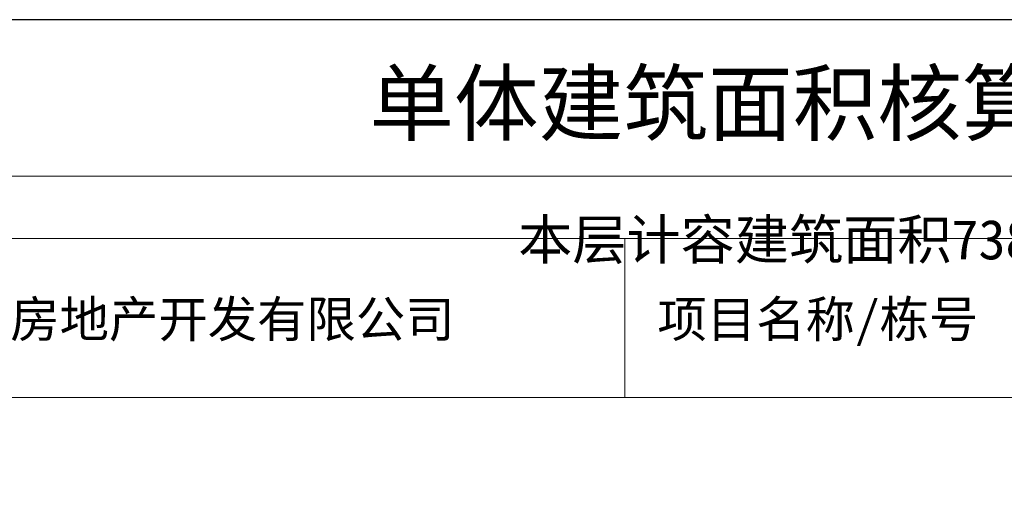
# Model space of a CAD drawing. Header units: millimetres. Extents: x 296296 to 297283, y 219875 to 220035.
# Tile 109 of 256: x 296769 to 296789, y 220024 to 220035. Entities that reach past the tile are written whole.
import ezdxf
from ezdxf.enums import TextEntityAlignment as Align

# ---------------------------------------------------------------- set-up
doc = ezdxf.new("R2010")
doc.units = ezdxf.units.MM
doc.layers.add('$计容结果', color=7, linetype='Continuous')
for name, color, linetype, lineweight in [('243100', 255, 'Continuous', 9), ('A21400', 255, 'Continuous', 9), ('A67000', 255, 'Continuous', 9), ('图廓', 255, 'Continuous', 9)]:
    doc.layers.add(name, color=color, linetype=linetype, lineweight=lineweight)
doc.layers.add('打印图框', color=252, linetype='Continuous', plot=False)
doc.styles.add('dw', font='simhei.ttf')
doc.styles.add('style1', font='simhei.ttf', dxfattribs={"width": 0.75})

msp = doc.modelspace()

# ---------------------------------------------------------------- linework, layer by layer
at = {"layer": '243100', "color": 7}
for p, q in [((296781.345, 220026.801), (296781.345, 220030.094)), ((296752.635, 220026.801), (296825.309, 220026.801))]:
    msp.add_line(p, q, dxfattribs=at)
at = {"layer": 'A21400', "color": 7}
for p, q in [((296751.353, 220031.377), (296826.592, 220031.377)), ((296752.635, 220030.094), (296825.309, 220030.094))]:
    msp.add_line(p, q, dxfattribs=at)
at = {"layer": '打印图框', "color": 6, "ltscale": 0.5}
msp.add_lwpolyline([(296747.332, 219973.827), (296829.398, 219973.827), (296829.398, 220034.617), (296747.332, 220034.617)], close=True, dxfattribs=at)

# ---------------------------------------------------------------- texts
at = {"layer": '$计容结果', "style": 'dw'}
msp.add_text('本层计容建筑面积738.07平方米', height=0.82066, dxfattribs=at).set_placement((296779.141, 220029.659))
at = {"layer": 'A67000', "color": 7, "style": 'dw', "width": 1}
for s, height, p in [('武汉旭尚房地产开发有限公司', 0.74811, (296764.561, 220028.049)), ('项目名称/栋号', 0.7481, (296782.02, 220028.049))]:
    msp.add_text(s, height=height, dxfattribs=at).set_placement(p)
at = {"layer": '图廓', "color": 7, "style": 'style1', "width": 1}
msp.add_text('单体建筑面积核算分层平面图', height=1.28248, dxfattribs=at).set_placement((296787.437, 220031.862), align=Align.BOTTOM_CENTER)

doc.saveas('drawing.dxf')
